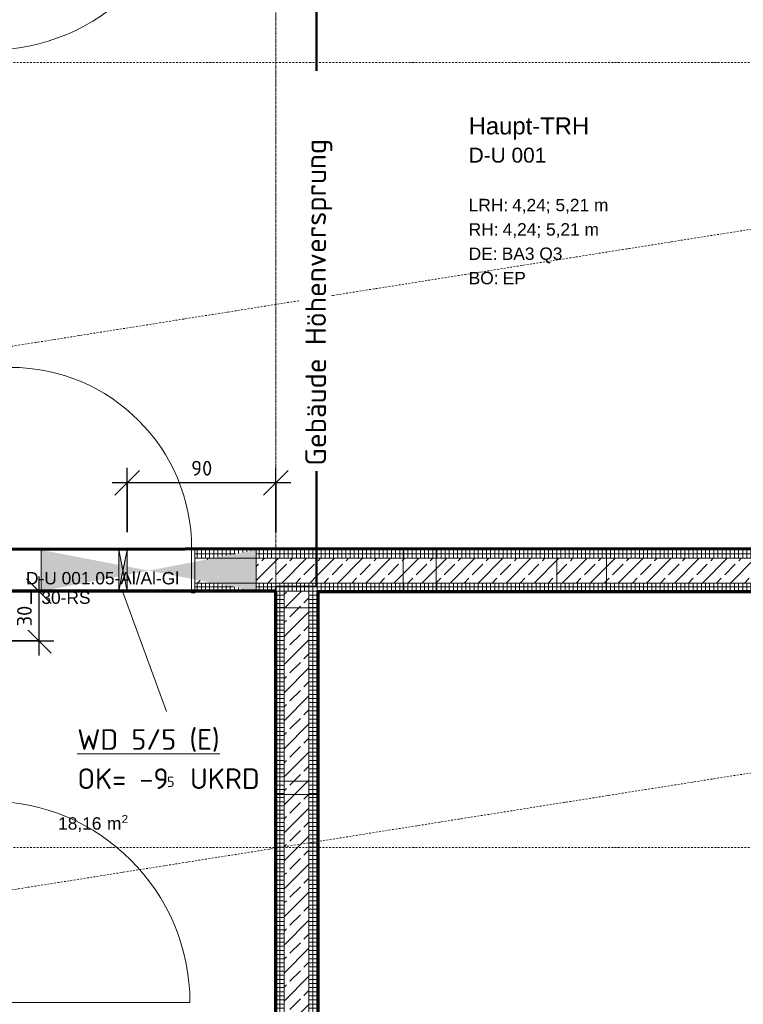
# Model space of a CAD drawing. Header units: millimetres. Extents: x 1523 to 73204, y -91281 to 10268.
# Tile 22 of 120: x 33876 to 38253, y -72476 to -66517. Entities that reach past the tile are written whole.
import ezdxf

# ---------------------------------------------------------------- set-up
doc = ezdxf.new("R2010")
doc.units = ezdxf.units.MM
for name, pattern in [('CAx_nichtHalbton', [20001.0584, 10000, -0.5292, 10000, -0.5292]), ('IMPORT-STRICHPUNKT _7_', [20, 10, -5, 0, -5]), ('IMPORT-VERDECKT _8_', [7.5, 5, -2.5]), ('Verdeckt 2x', [3.572, 2.3813, -1.1907])]:
    doc.linetypes.add(name, pattern=pattern)
for name, color, linetype, lineweight, true_color in [('30 A--Träger _ Dachkonstruktion', 7, 'IMPORT-VERDECKT _8_', 13, 0x656565), ('90 A--Achsraster _1_50_', 7, 'IMPORT-STRICHPUNKT _7_', 13, 0x656565), ('97 A--Etiketten _ Deckensprung', 7, 'Continuous', 13, 0x656565), ('AD', 1, 'Continuous', 13, 0xff0000), ('Neubau_10 A--Wand innen _tragend_', 7, 'Continuous', 13, 0x656565), ('Neubau_20 A--Gründungsbelag', 7, 'Continuous', 13, 0x656565), ('Neubau_80 A--Raum', 7, 'Continuous', 13, 0x656565), ('Xref_706_5_--_ÜP_-1_000_16_Übersichtsplan UG_IFC 2025_01_13_dwg', 7, 'Continuous', 13, 0x767676), ('XX', 7, 'Continuous', 18, 0x804040)]:
    doc.layers.add(name, color=color, linetype=linetype, lineweight=lineweight, true_color=true_color)
for name, color, linetype, lineweight in [('AD_Detail', 7, 'Continuous', 13), ('Ax-50_BM-Bem', 7, 'Continuous', 9), ('Ax_BM-Bem', 7, 'Continuous', 9), ('GB_HLS-OBJ', 7, 'Continuous', 18), ('M-EQPM-___-IDEN', 7, 'Continuous', 9), ('Text', 7, 'Continuous', 9)]:
    doc.layers.add(name, color=color, linetype=linetype, lineweight=lineweight)
doc.styles.add('Arial', font='arial.ttf', dxfattribs={"height": 75})
doc.styles.add('Arial_1', font='arial.ttf', dxfattribs={"height": 49.5})
doc.styles.add('Arial_B_1', font='txt', dxfattribs={"height": 103.174603})
doc.styles.add('Arial_B_2', font='txt', dxfattribs={"height": 90.277778})
doc.styles.add('ISOCPEUR', font='isocpeur.ttf', dxfattribs={"height": 125})
doc.styles.add('ISOCPEUR_2', font='isocpeur.ttf', dxfattribs={"height": 62.5})
doc.styles.add('ISOCPEUR_3', font='isocpeur.ttf', dxfattribs={"height": 90})
doc.dimstyles.new('KI_1_8_mm_Isocpeur__cm_m__Aufrundung_auf_5_mm_ELT_Gesamtbemaßung', dxfattribs={"dimscale": 304.8, "dimtxt": 89.638306, "dimasz": 0.492126, "dimexe": 0.295276, "dimexo": 0.0625, "dimgap": 0.049213, "dimtad": 1, "dimdec": 1, "dimlfac": 0.1, "dimrnd": 0.5, "dimdsep": 46, "dimtxsty": 'ISOCPEUR_3', "dimblk1": 'OBLIQUE', "dimblk2": 'OBLIQUE', "dimsah": 1, "dimcen": 0.09, "dimdle": 0.295276, "dimadec": 0, "dimazin": 0, "dimtfac": 1, "dimtdec": 4, "dimtix": 1, "dimtmove": 0, "dimatfit": 3, "dimfxl": 0.984252, "dimfxlon": 1, "dimtvp": 1, "dimtfill": 1, "dimtolj": 1, "dimtzin": 0, "dimlwd": 25, "dimlwe": 25, "dimarcsym": 2})
pattern_1 = [(86.336, (0, 0), (-24.948899, 1.597632), []), (176.336, (0, 0), (1.597632, 24.948899), [])]
pattern_2 = [(131.336, (0, 0), (90.10192, 79.25683), []), (131.336, (-45.05, -39.63), (90.10192, 79.25683), [90, -30])]
pattern_3 = [(356.336, (0, 0), (1.597632, 24.948899), []), (86.336, (0, 0), (-24.948899, 1.597632), [])]

# ---------------------------------------------------------------- blocks, each defined once
blk = doc.blocks.new('SuD_WD_RB Allgemein - SuD_WD_RB Allgemein-37078954-SuD_-1UG gesamt Plot  - Blatt 7')
at = {"layer": 'AD', "lineweight": 18}
blk.add_hatch(color=256, dxfattribs=at).paths.add_polyline_path([(-250, -25), (0, -25), (-125, 0)])
at = {"layer": 'AD_Detail', "lineweight": 18, "true_color": 0xff0000}
blk.add_hatch(color=1, dxfattribs=at).paths.add_polyline_path([(-250, 25), (-125, 0), (0, 25)])
at = {"layer": 'AD', "color": 7}
for p, q in [((-250, -25), (0, 25)), ((-250, 25), (0, -25)), ((-250, -25), (-250, 25)), ((-250, 25), (0, 25)), ((0, 25), (0, -25)), ((0, -25), (-250, -25))]:
    blk.add_line(p, q, dxfattribs=at)
at = {"layer": 'AD_Detail'}
for p, q in [((0, 25), (-250, 25)), ((-250, 25), (-125, 0)), ((-125, 0), (0, 25)), ((-125, 0), (-250, -25)), ((-250, -25), (0, -25)), ((0, -25), (-125, 0))]:
    blk.add_line(p, q, dxfattribs=at)
blk = doc.blocks.new('Xref_706_5_--_ÜP_-1_000_11_Übersichtsplan UG_IFC 2024_09_30_dwg_Tür Ol 1-Fl 27_5-41959645-SuD_-1UG gesamt Plot  - Blatt 7')
at = {"layer": 'Neubau_10 A--Wand innen _tragend_', "color": 9, "true_color": 0xcbcbcb}
blk.add_line((547.5, 10), (547.5, 1105), dxfattribs=at)
at = {"layer": 'Neubau_10 A--Wand innen _tragend_', "color": 9, "true_color": 0xcbcbcb, "flags": 128}
for points in [[(-567.5, -260), (-547.5, -260), (-547.5, 10), (-567.5, 10)], [(-567.5, -250), (-567.5, -200), (-567.5, -50), (-567.5, 0), (-567.5, -50), (-567.5, -200)], [(567.5, -260), (547.5, -260), (547.5, 10), (567.5, 10)], [(567.5, -250), (567.5, -200), (567.5, -50), (567.5, 0), (567.5, -50), (567.5, -200)]]:
    blk.add_lwpolyline(points, close=True, dxfattribs=at)
at = {"layer": 'Neubau_10 A--Wand innen _tragend_', "color": 9, "true_color": 0xcbcbcb}
blk.add_arc((547.5, 10), 1095, 90, 180, dxfattribs=at)
blk = doc.blocks.new('Xref_706_5_--_ÜP_-1_000_11_Übersichtsplan UG_IFC 2024_09_30_dwg_Tür Ol 1-Fl 27_3-V1-SuD_-1UG gesamt Plot  - Blatt 7')
at = {"layer": 'Neubau_10 A--Wand innen _tragend_', "color": 9, "true_color": 0xcbcbcb}
blk.add_line((610, 10), (610, 1230), dxfattribs=at)
at = {"layer": 'Neubau_10 A--Wand innen _tragend_', "color": 9, "true_color": 0xcbcbcb, "flags": 128}
for points in [[(-630, -260), (-610, -260), (-610, 10), (-630, 10)], [(630, -260), (610, -260), (610, 10), (630, 10)], [(630, -250), (630, -200), (630, -50), (630, 0), (630, -50), (630, -200)], [(-630, -250), (-630, -200), (-630, -50), (-630, 0), (-630, -50), (-630, -200)]]:
    blk.add_lwpolyline(points, close=True, dxfattribs=at)
at = {"layer": 'Neubau_10 A--Wand innen _tragend_', "color": 9, "true_color": 0xcbcbcb}
blk.add_arc((610, 10), 1220, 90, 180, dxfattribs=at)
blk = doc.blocks.new('Xref_706_5_--_ÜP_-1_000_11_Übersichtsplan UG_IFC 2024_09_30_dwg_Tür Ol 1-Fl 27_3-41959637-SuD_-1UG gesamt Plot  - Blatt 7')
at = {"layer": 'Neubau_10 A--Wand innen _tragend_', "color": 9, "true_color": 0xcbcbcb}
blk.add_line((610, 10), (610, 1230), dxfattribs=at)
at = {"layer": 'Neubau_10 A--Wand innen _tragend_', "color": 9, "true_color": 0xcbcbcb, "flags": 128}
for points in [[(-630, -260), (-610, -260), (-610, 10), (-630, 10)], [(630, -260), (610, -260), (610, 10), (630, 10)], [(630, -250), (630, -200), (630, -50), (630, 0), (630, -50), (630, -200)], [(-630, -250), (-630, -200), (-630, -50), (-630, 0), (-630, -50), (-630, -200)]]:
    blk.add_lwpolyline(points, close=True, dxfattribs=at)
at = {"layer": 'Neubau_10 A--Wand innen _tragend_', "color": 9, "true_color": 0xcbcbcb}
blk.add_arc((610, 10), 1220, 90, 180, dxfattribs=at)
blk = doc.blocks.new('Xref_706_5_--_ÜP_-1_000_11_Übersichtsplan UG_IFC 2024_09_30_dwg_Standard-Rastermarker_4-41960557-SuD_-1UG gesamt Plot  - Blatt 7')
at = {"layer": '90 A--Achsraster _1_50_', "color": 9, "true_color": 0xcbcbcb, "flags": 128}
blk.add_lwpolyline([(0, 0), (750, 0), (28918.2, 0), (29668.2, 0)], dxfattribs=at)
blk = doc.blocks.new('Xref_706_5_--_ÜP_-1_000_11_Übersichtsplan UG_IFC 2024_09_30_dwg_Standard-Rastermarker_5-41960558-SuD_-1UG gesamt Plot  - Blatt 7')
at = {"layer": '90 A--Achsraster _1_50_', "color": 9, "true_color": 0xcbcbcb, "flags": 128}
blk.add_lwpolyline([(0, 0), (750, 0), (28878.2, 0), (29628.2, 0)], dxfattribs=at)
blk = doc.blocks.new('Xref_706_5_--_ÜP_-1_000_11_Übersichtsplan UG_IFC 2024_09_30_dwg_Standard-Rastermarker_2-41960555-SuD_-1UG gesamt Plot  - Blatt 7')
at = {"layer": '90 A--Achsraster _1_50_', "color": 9, "true_color": 0xcbcbcb}
blk.add_line((0, 0), (40099.1, 0), dxfattribs=at)
blk = doc.blocks.new('Xref_706_5_--_ÜP_-1_000_11_Übersichtsplan UG_IFC 2024_09_30_dwg_Standard-Rastermarker_23-41960577-SuD_-1UG gesamt Plot  - Blatt 7')
at = {"layer": '90 A--Achsraster _1_50_', "color": 9, "true_color": 0xcbcbcb, "flags": 128}
blk.add_lwpolyline([(0, 0), (750, 0), (28640.1, 0), (29390.1, 0)], dxfattribs=at)
blk = doc.blocks.new('Xref_706_5_--_ÜP_-1_000_11_Übersichtsplan UG_IFC 2024_09_30_dwg_Standard-Rastermarker_32-41960586-SuD_-1UG gesamt Plot  - Blatt 7')
at = {"layer": '90 A--Achsraster _1_50_', "color": 9, "true_color": 0xcbcbcb}
blk.add_line((0, 0), (53500.2, 0), dxfattribs=at)
blk = doc.blocks.new('Xref_706_5_--_ÜP_-1_000_11_Übersichtsplan UG_IFC 2024_09_30_dwg_Standard-Rastermarker_33-41960587-SuD_-1UG gesamt Plot  - Blatt 7')
at = {"layer": '90 A--Achsraster _1_50_', "color": 9, "true_color": 0xcbcbcb}
blk.add_line((0, 0), (53500.2, 0), dxfattribs=at)
blk = doc.blocks.new('Xref_706_5_--_ÜP_-1_000_11_Übersichtsplan UG_IFC 2024_09_30_dwg_NSHV SV FW_D-U 004_22-41960472-SuD_-1UG gesamt Plot  - Blatt 7')
at = {"layer": 'Neubau_80 A--Raum', "attachment_point": 1, "rotation": 83.66814, "line_spacing_factor": 0.941778}
for s, insert, char_height, width, style in [('2', (55927.2, -101947.7), 49.5, 46.058, 'Arial_1'), (' m', (55928.2, -102066.8), 75, 138.65, 'Arial'), ('18,16', (55898.8, -102331.8), 75, 314.028, 'Arial')]:
    blk.add_mtext(s, dxfattribs=dict(at, insert=insert, char_height=char_height, width=width, style=style))
blk = doc.blocks.new('Xref_706_5_--_ÜP_-1_000_16_Übersichtsplan UG_IFC 2025_01_13_dwg-35469238-SuD_-1UG gesamt Plot  - Blatt 7')
at = {"layer": 'Neubau_10 A--Wand innen _tragend_', "true_color": 0xcbcbcb}
h = blk.add_hatch(dxfattribs=at)
h.set_pattern_fill('FP_12', color=9, style=0, pattern_type=2)
h.set_pattern_definition(pattern_1)
h.paths.add_polyline_path([(63933.2, -93485.3), (64409.2, -86050.6), (64359.3, -86047.4), (63771.4, -95228.6), (63821.3, -95231.8), (63929.3, -93545.2)])
h = blk.add_hatch(dxfattribs=at)
h.set_pattern_fill('FP_4', color=9, style=0, pattern_type=2)
h.set_pattern_definition(pattern_2)
h.paths.add_polyline_path([(64082.8, -93494.9), (64558.9, -86060.2), (64409.2, -86050.6), (63821.3, -95231.8), (63971, -95241.4), (64079, -93554.8)])
h = blk.add_hatch(dxfattribs=at)
h.set_pattern_fill('FP_12', color=9, style=0, pattern_type=2)
h.set_pattern_definition(pattern_1)
h.paths.add_polyline_path([(64020.9, -95244.6), (64608.8, -86063.4), (64558.9, -86060.2), (63971, -95241.4)])
h = blk.add_hatch(dxfattribs=at)
h.set_pattern_fill('FP_12', color=9, style=0, pattern_type=2)
h.set_pattern_definition(pattern_1)
h.paths.add_polyline_path([(63774, -95970.3), (63781.1, -95860.7), (63747.8, -95598), (63724.1, -95967.1)])
h.paths.add_polyline_path([(63797.7, -95601.2), (63821.3, -95231.8), (63771.4, -95228.6), (63747.8, -95598)])
h = blk.add_hatch(dxfattribs=at)
h.set_pattern_fill('FP_4', color=9, style=0, pattern_type=2)
h.set_pattern_definition(pattern_2)
h.paths.add_polyline_path([(63930.8, -95870.2), (63902.7, -95978.5), (63923.7, -95979.9)])
h.paths.add_polyline_path([(63971, -95241.4), (63821.3, -95231.8), (63797.7, -95601.2), (63947.4, -95610.8)])
h.paths.add_polyline_path([(63795.1, -95971.6), (63781.1, -95860.7), (63774, -95970.3)])
h = blk.add_hatch(dxfattribs=at)
h.set_pattern_fill('FP_12', color=9, style=0, pattern_type=2)
h.set_pattern_definition(pattern_1)
h.paths.add_polyline_path([(63997.3, -95614), (63930.8, -95870.2), (63923.7, -95979.9), (63973.6, -95983.1)])
h.paths.add_polyline_path([(64008.1, -95444.2), (64020.9, -95244.6), (63971, -95241.4), (63947.4, -95610.8), (63997.3, -95614), (64004.9, -95494.1)])
h = blk.add_hatch(dxfattribs=at)
h.set_pattern_fill('FP_4', color=9, style=0, pattern_type=2)
h.set_pattern_definition(pattern_2)
h.paths.add_polyline_path([(67874.8, -95541.4), (64017.7, -95294.5), (64008.1, -95444.2), (67865.2, -95691.1), (67871.1, -95600)])
h = blk.add_hatch(dxfattribs=at)
h.set_pattern_fill('FP_7', color=9, style=0, pattern_type=2)
h.set_pattern_definition(pattern_3)
h.paths.add_polyline_path([(67874.8, -95541.4), (67878, -95491.5), (64020.9, -95244.6), (64017.7, -95294.5), (67790, -95536)])
h = blk.add_hatch(dxfattribs=at)
h.set_pattern_fill('FP_7', color=9, style=0, pattern_type=2)
h.set_pattern_definition(pattern_3)
h.paths.add_polyline_path([(67865.2, -95691.1), (64008.1, -95444.2), (64004.9, -95494.1), (67862, -95741)])
at = {"layer": 'Neubau_10 A--Wand innen _tragend_', "true_color": 0xededed}
blk.add_hatch(color=7, dxfattribs=at).paths.add_polyline_path([(63997.3, -95614), (63747.8, -95598), (63831, -96254.7), (63930.8, -95870.2)])
h = blk.add_hatch(color=7, dxfattribs=at)
h.paths.add_polyline_path([(63914.2, -96911.3), (63854.1, -96436.9), (63784.8, -96432.5), (63664.7, -96895.3)])
h.paths.add_polyline_path([(63851.7, -96418), (63850.1, -96405.9), (63821, -96409.8)])
h.paths.add_polyline_path([(63847.7, -96386.4), (63831, -96254.7), (63797.6, -96383.2)])
h.paths.add_polyline_path([(63821, -96409.8), (63792.7, -96402.2), (63789.6, -96414)])
at = {"layer": '30 A--Träger _ Dachkonstruktion', "color": 9, "true_color": 0xcbcbcb, "flags": 128}
blk.add_lwpolyline([(57428.4, -95072.9), (75681.1, -96241.6), (75697.1, -95992.1), (57444.4, -94823.4), (57300.6, -97068.9)], dxfattribs=at)
at = {"layer": '97 A--Etiketten _ Deckensprung', "color": 9, "true_color": 0xcbcbcb}
blk.add_line((57693.9, -94839.4), (63771.4, -95228.6), dxfattribs=at)
at = {"layer": 'Neubau_10 A--Wand innen _tragend_', "color": 9, "true_color": 0xcbcbcb}
for p, q in [((63774, -95970.3), (64409.2, -86050.6)), ((63923.7, -95979.9), (64558.9, -86060.2)), ((63694.7, -96426.7), (63944.2, -96442.7)), ((63947.4, -96392.8), (63697.9, -96376.8)), ((63664.7, -96895.3), (63914.2, -96911.3))]:
    blk.add_line(p, q, dxfattribs=at)
at = {"layer": 'Neubau_10 A--Wand innen _tragend_', "color": 9, "true_color": 0xcbcbcb, "flags": 128}
for points in [[(63864.1, -93781.5), (63914, -93784.7), (64063.7, -93794.3), (64113.6, -93797.5), (64132.7, -93498.1), (64608.8, -86063.4), (64612, -86013.5)], [(63883.3, -93482.1), (64359.3, -86047.4), (64608.8, -86063.4)], [(64132.7, -93498.1), (64082.8, -93494.9), (63933.2, -93485.3), (63883.3, -93482.1), (63864.1, -93781.5), (63817.4, -94510.2)], [(64113.6, -93797.5), (64066.9, -94526.2), (64017, -94523), (63867.3, -94513.4), (63817.4, -94510.2), (63804.6, -94709.8)], [(63771.4, -95228.6), (63804.6, -94709.8), (63854.5, -94713), (64004.2, -94722.6), (64054.1, -94725.8), (64066.9, -94526.2)], [(64054.1, -94725.8), (64020.9, -95244.6), (63971, -95241.4)], [(63821.3, -95231.8), (63771.4, -95228.6), (63747.8, -95598)], [(67865.2, -95691.1), (64008.1, -95444.2), (64017.7, -95294.5), (67874.8, -95541.4)], [(64020.9, -95244.6), (64120.7, -95251), (64117.5, -95300.9), (64107.9, -95450.5), (64104.7, -95500.4), (65152.6, -95567.5)], [(65232.5, -95572.7), (65152.6, -95567.5), (65155.8, -95517.6), (65165.3, -95367.9), (65168.5, -95318), (64120.7, -95251)], [(65168.5, -95318), (65248.4, -95323.2), (65245.2, -95373.1), (65235.7, -95522.8), (65232.5, -95572.7), (66629.6, -95662.1)], [(67128.5, -95694.1), (66629.6, -95662.1), (66632.8, -95612.2), (66642.4, -95462.5), (66645.6, -95412.6), (65248.4, -95323.2)], [(63997.3, -95614), (64004.9, -95494.1), (64104.7, -95500.4)], [(63973.6, -95983.1), (63997.3, -95614), (63947.4, -95610.8), (63797.7, -95601.2), (63747.8, -95598), (63724.1, -95967.1), (63973.6, -95983.1)]]:
    blk.add_lwpolyline(points, dxfattribs=at)
at = {"layer": 'Neubau_20 A--Gründungsbelag', "color": 9, "true_color": 0xcbcbcb, "flags": 128}
blk.add_lwpolyline([(73113.5, -99564.4), (73153.8, -98935.7), (73177.7, -98561.5), (73427.2, -98577.4), (73419.2, -98702.2), (75514.9, -98836.4), (75681.1, -96241.7), (73585.4, -96107.5), (73499.7, -97444.8), (73250.3, -97428.8), (73335.9, -96091.5), (64004.9, -95494.1), (63973.6, -95983.1), (63724.1, -95967.1), (64359.3, -86047.4), (61415.3, -85858.9), (61067.1, -91297.7), (60692.8, -91273.8)], dxfattribs=at)
blk.add_lwpolyline([(64020.9, -95244.6), (67878, -95491.5), (67862, -95741), (69867.9, -95869.5), (69883.9, -95620), (70008.7, -95627.9), (70596.5, -86446.8), (65606.8, -86127.3), (65542.9, -87125.2), (64544.9, -87061.3)], close=True, dxfattribs=at)
for name, p, rotation in [('Xref_706_5_--_ÜP_-1_000_11_Übersichtsplan UG_IFC 2024_09_30_dwg_Standard-Rastermarker_32-41960586-SuD_-1UG gesamt Plot  - Blatt 7', (63933.3, -113165.7), 95.33628353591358), ('Xref_706_5_--_ÜP_-1_000_11_Übersichtsplan UG_IFC 2024_09_30_dwg_Standard-Rastermarker_33-41960587-SuD_-1UG gesamt Plot  - Blatt 7', (67217.1, -113375.9), 95.33628353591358), ('Xref_706_5_--_ÜP_-1_000_11_Übersichtsplan UG_IFC 2024_09_30_dwg_Standard-Rastermarker_4-41960557-SuD_-1UG gesamt Plot  - Blatt 7', (59780.1, -111396.7), 86.33628353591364), ('Xref_706_5_--_ÜP_-1_000_11_Übersichtsplan UG_IFC 2024_09_30_dwg_Standard-Rastermarker_5-41960558-SuD_-1UG gesamt Plot  - Blatt 7', (62724.1, -111585.2), 86.33628353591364), ('Xref_706_5_--_ÜP_-1_000_11_Übersichtsplan UG_IFC 2024_09_30_dwg_Standard-Rastermarker_23-41960577-SuD_-1UG gesamt Plot  - Blatt 7', (64520.4, -111700.2), 86.33628353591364), ('Xref_706_5_--_ÜP_-1_000_11_Übersichtsplan UG_IFC 2024_09_30_dwg_Standard-Rastermarker_2-41960555-SuD_-1UG gesamt Plot  - Blatt 7', (81355.5, -96354.5), 176.3362835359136), ('Xref_706_5_--_ÜP_-1_000_11_Übersichtsplan UG_IFC 2024_09_30_dwg_Tür Ol 1-Fl 27_3-V1-SuD_-1UG gesamt Plot  - Blatt 7', (65769.3, -97360.6), 356.3362835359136), ('Xref_706_5_--_ÜP_-1_000_11_Übersichtsplan UG_IFC 2024_09_30_dwg_NSHV SV FW_D-U 004_22-41960472-SuD_-1UG gesamt Plot  - Blatt 7', (4683.9, 2722.2), 2.668141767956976)]:
    blk.add_blockref(name, p, dxfattribs=dict(rotation=rotation))
at = {"extrusion": (0, 0, -1)}
for name, p, zscale, rotation in [('Xref_706_5_--_ÜP_-1_000_11_Übersichtsplan UG_IFC 2024_09_30_dwg_Tür Ol 1-Fl 27_3-41959637-SuD_-1UG gesamt Plot  - Blatt 7', (-60016.1, -96992.2), -0.9999999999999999, 3.663716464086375), ('Xref_706_5_--_ÜP_-1_000_11_Übersichtsplan UG_IFC 2024_09_30_dwg_Tür Ol 1-Fl 27_5-41959645-SuD_-1UG gesamt Plot  - Blatt 7', (-63687.9, -96533.4), -1, 273.6637164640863)]:
    blk.add_blockref(name, p, dxfattribs=dict(at, zscale=zscale, rotation=rotation))
at = {"layer": 'Neubau_10 A--Wand innen _tragend_', "char_height": 75, "attachment_point": 1, "rotation": 86.33628, "line_spacing_factor": 0.941778, "style": 'Arial'}
for s, insert, width in [('D-U 001.05-Al/Al-Gl', (63791.8, -96995.4), 1104.607), ('T 30-RS', (63909.4, -97003), 465.533)]:
    blk.add_mtext(s, dxfattribs=dict(at, insert=insert, width=width))
at = {"layer": 'Neubau_80 A--Raum', "attachment_point": 1, "rotation": 86.33628, "line_spacing_factor": 0.941778}
for s, insert, char_height, width, style in [('4,24; 5,21 m', (61725.7, -93916.1), 75, 696.922, 'Arial'), ('Haupt-TRH', (61216.7, -94146.9), 103.17, 877.795, 'Arial_B_1'), ('4,24; 5,21 m', (61869.1, -93982.6), 75, 696.922, 'Arial'), ('BA3 Q3', (62015.8, -93997.6), 75, 438.905, 'Arial'), ('D-U 001', (61400, -94158.7), 90.28, 546.326, 'Arial_B_2'), ('EP', (62163.2, -94001.3), 75, 167.114, 'Arial'), ('LRH:', (61708.9, -94178.4), 75, 284.645, 'Arial'), ('RH:', (61856, -94187.8), 75, 214.861, 'Arial'), ('BO:', (62150, -94206.7), 75, 215.779, 'Arial'), ('DE:', (62003, -94197.3), 75, 208.434, 'Arial')]:
    blk.add_mtext(s, dxfattribs=dict(at, insert=insert, char_height=char_height, width=width, style=style))
blk = doc.blocks.new('DIMBLOCK1-SuD_-1UG gesamt Plot  - Blatt 7')
at = {"layer": 'Ax-50_BM-Bem', "lineweight": 25}
for p, q in [((33991.8, -69976.2), (33916.8, -69901.2)), ((33991.8, -69886.2), (33991.8, -70365.9)), ((34291.8, -69976.2), (33901.8, -69976.2)), ((33991.8, -69976.2), (34066.8, -70051.2)), ((33991.8, -69976.2), (34291.8, -69976.2)), ((33991.8, -70275.9), (33916.8, -70200.9)), ((33691.8, -70275.9), (34081.8, -70275.9)), ((33991.8, -70275.9), (33691.8, -70275.9)), ((33991.8, -70275.9), (34066.8, -70350.9))]:
    blk.add_line(p, q, dxfattribs=at)
at = {"layer": 'Ax-50_BM-Bem', "color": 0, "lineweight": 25, "insert": (33859.2, -70188.8), "char_height": 90, "width": 150.589, "attachment_point": 1, "rotation": 90, "line_spacing_factor": 1.149209, "style": 'ISOCPEUR_3', "bg_fill": 3, "box_fill_scale": 1.25, "bg_fill_color": 256, "bg_fill_true_color": 13158600, "bg_fill_transparency": 0}
blk.add_mtext('30', dxfattribs=at)
blk = doc.blocks.new('_Oblique')
at = {"color": 0, "linetype": 'ByBlock', "lineweight": -2}
blk.add_line((-0.5, -0.5), (0.5, 0.5), dxfattribs=at)
blk = doc.blocks.new('DIMBLOCK21-SuD_-1UG gesamt Plot  - Blatt 7')
at = {"layer": 'Ax-50_BM-Bem', "lineweight": 25}
for p, q in [((34525.2, -69619.2), (34525.2, -69229.2)), ((34525.2, -69319.2), (34600.2, -69244.2)), ((35425.8, -69619.2), (35425.8, -69229.2)), ((35425.8, -69319.2), (35500.8, -69244.2)), ((35515.8, -69319.2), (34435.2, -69319.2)), ((34525.2, -69319.2), (34450.2, -69394.2)), ((34525.2, -69319.2), (34525.2, -69619.2)), ((35425.8, -69319.2), (35350.8, -69394.2)), ((35425.8, -69319.2), (35425.8, -69619.2))]:
    blk.add_line(p, q, dxfattribs=at)
at = {"layer": 'Ax-50_BM-Bem', "color": 0, "lineweight": 25, "insert": (34912.7, -69186.6), "char_height": 90, "width": 150.589, "attachment_point": 1, "line_spacing_factor": 1.149209, "style": 'ISOCPEUR_3', "bg_fill": 3, "box_fill_scale": 1.25, "bg_fill_color": 256, "bg_fill_true_color": 13158600, "bg_fill_transparency": 0}
blk.add_mtext('90', dxfattribs=at)

msp = doc.modelspace()

# ---------------------------------------------------------------- linework, layer by layer
at = {"layer": 'M-EQPM-___-IDEN'}
msp.add_line((34500.18, -69981.717), (34763.244, -70704.15), dxfattribs=at)
at = {"layer": 'XX', "color": 1, "lineweight": 35, "true_color": 0xff0000}
for p, q in [((35669.808, -63647.183), (35669.808, -69947.183)), ((35669.808, -69947.183), (35425.784, -69947.183)), ((35425.784, -69947.183), (35425.784, -77191.282))]:
    msp.add_line(p, q, dxfattribs=at)
at = {"layer": 'XX', "color": 7, "linetype": 'CAx_nichtHalbton', "lineweight": 70, "true_color": 0xffffff}
for p, q in [((44877.499, -69716.236), (33675.784, -69722.795)), ((35425.797, -69976.236), (33685.784, -69976.234)), ((35425.784, -79326.282), (35425.797, -69976.236)), ((35675.862, -69976.629), (44875.862, -69980.778)), ((35679.619, -75976.628), (35682.325, -69976.632))]:
    msp.add_line(p, q, dxfattribs=at)
at = {"layer": 'XX', "color": 9, "linetype": 'Verdeckt 2x', "true_color": 0xc0c0c0}
for p, q in [((33675.784, -69726.236), (37695.745, -69726.236)), ((35425.784, -69976.236), (33675.784, -69976.236)), ((35425.784, -79326.282), (35425.784, -69976.236)), ((35675.784, -69976.236), (35675.784, -75976.236)), ((44875.778, -69976.236), (35675.784, -69976.236))]:
    msp.add_line(p, q, dxfattribs=at)

# ---------------------------------------------------------------- block references
at = {"layer": 'GB_HLS-OBJ', "rotation": 270.0000000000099}
msp.add_blockref('SuD_WD_RB Allgemein - SuD_WD_RB Allgemein-37078954-SuD_-1UG gesamt Plot  - Blatt 7', (34500.18, -69976.236), dxfattribs=at)
at = {"layer": 'Xref_706_5_--_ÜP_-1_000_16_Übersichtsplan UG_IFC 2025_01_13_dwg', "color": 9, "true_color": 0xcbcbcb, "rotation": 273.6637164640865}
msp.add_blockref('Xref_706_5_--_ÜP_-1_000_16_Übersichtsplan UG_IFC 2025_01_13_dwg-35469238-SuD_-1UG gesamt Plot  - Blatt 7', (126634.737, 0), dxfattribs=at)

# ---------------------------------------------------------------- texts
at = {"layer": 'M-EQPM-___-IDEN', "color": 1, "true_color": 0xff0000, "attachment_point": 1}
for s, insert, char_height, width, style in [('\\LWD 5/5 (E)', (34224.244, -70810.867), 125, 1026.16, 'ISOCPEUR'), ('OK= -9', (34224.244, -71048.13), 125, 657.38375, 'ISOCPEUR'), ('5', (34766.64, -71098.135), 62.5, 72.15187, 'ISOCPEUR_2'), (' UKRD', (34826.171, -71048.13), 125, 573.20656, 'ISOCPEUR')]:
    msp.add_mtext(s, dxfattribs=dict(at, insert=insert, char_height=char_height, width=width, style=style))

# ---------------------------------------------------------------- next in the draw order: texts
at = {"layer": 'Text', "color": 1, "true_color": 0xff0000, "insert": (35603.721, -69216.165), "char_height": 125, "width": 2356.96125, "attachment_point": 1, "rotation": 90, "style": 'ISOCPEUR', "bg_fill": 3, "box_fill_scale": 1.25, "bg_fill_color": 256, "bg_fill_true_color": 13158600, "bg_fill_transparency": 0}
msp.add_mtext('Gebäude Höhenversprung', dxfattribs=at)

# ---------------------------------------------------------------- next in the draw order: dimensions: what is measured, and where the dimension line sits
at = {"layer": 'Ax_BM-Bem', "lineweight": 25}
for base, p1, p2, angle, override, picture, middle in [((34525.18, -69319.165), (35425.784, -69619.165), (34525.18, -69619.165), 0, {"dimpost": '<>', "dimfxl": 900.604119}, 'DIMBLOCK21-SuD_-1UG gesamt Plot  - Blatt 7', (34975.482, -69259.165)), ((33991.755, -70275.924), (34291.755, -69976.236), (33691.755, -70275.924), 90, {"dimpost": '<>', "dimfxl": 670.680836}, 'DIMBLOCK1-SuD_-1UG gesamt Plot  - Blatt 7', (33931.755, -70126.08))]:
    dim = msp.add_linear_dim(base=base, p1=p1, p2=p2, angle=angle, dimstyle='KI_1_8_mm_Isocpeur__cm_m__Aufrundung_auf_5_mm_ELT_Gesamtbemaßung', override=override, dxfattribs=at)
    dim.commit()
    dim.dimension.update_dxf_attribs({"geometry": picture, "text_midpoint": middle})

doc.saveas('drawing.dxf')
